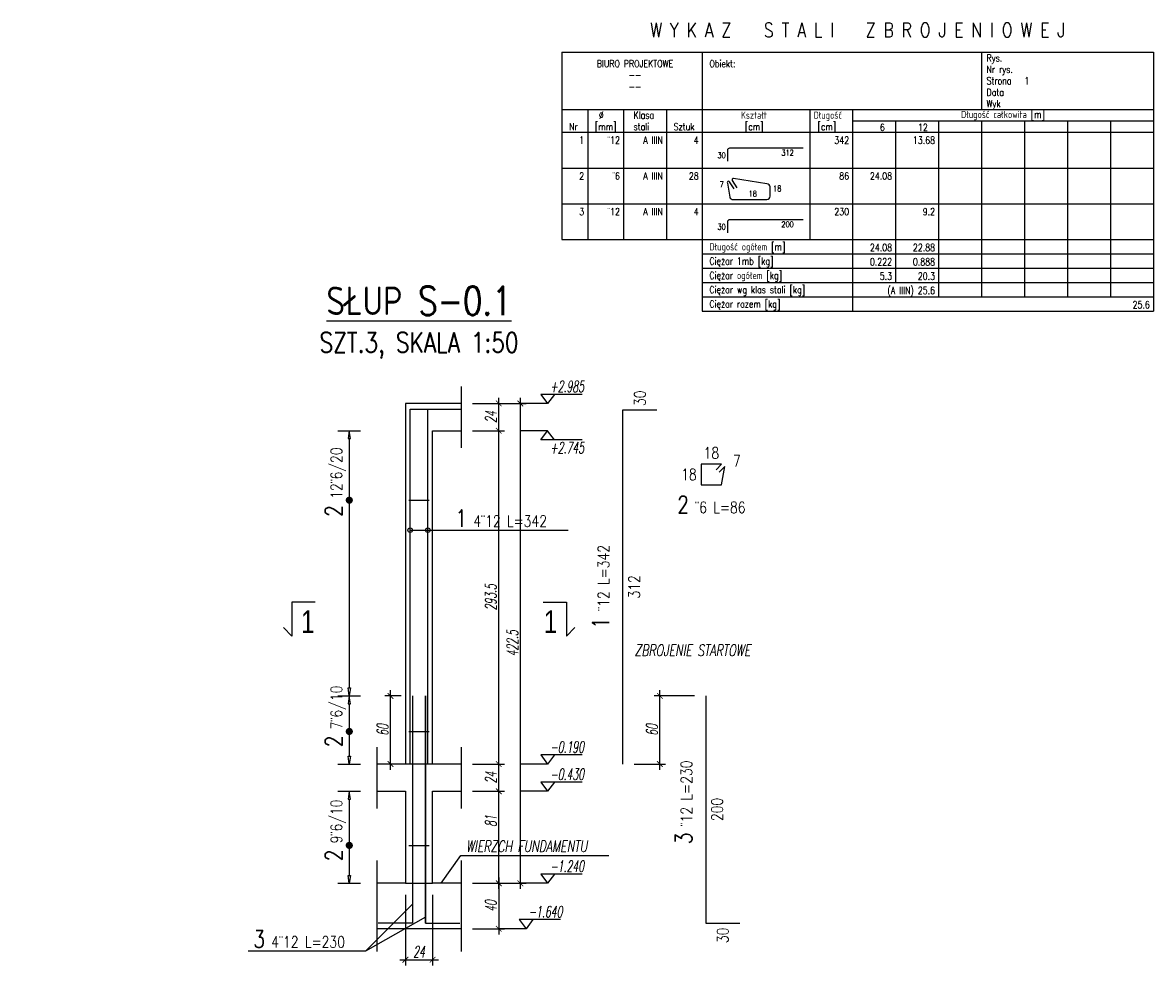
# Model space of a CAD drawing. Header units: millimetres. Extents: x 1010 to 2999, y -764 to 634.
# Tile 3 of 3: x 2005 to 2999, y -196 to 634. Entities that reach past the tile are written whole.
import ezdxf
from ezdxf.enums import TextEntityAlignment as Align
from ezdxf.lldxf.tags import DXFTag

# ---------------------------------------------------------------- set-up
doc = ezdxf.new("R2010")
doc.units = ezdxf.units.MM
doc.header["$LTSCALE"] = 5
for name, color, linetype in [('K-S$UPY', 4, 'Continuous'), ('K-WYMIARY', 254, 'Continuous'), ('K-ZBROJ_12', 161, 'Continuous'), ('N-20', 254, 'Continuous'), ('N-25', 71, 'Continuous'), ('N-35', 101, 'Continuous'), ('N-50', 4, 'Continuous'), ('N-RZEDNA-20', 7, 'Continuous'), ('POMOCNICZE', 8, 'DASHED2'), ('ZBROJA_NIEZLICZAC', 9, 'Continuous'), ('ZBROJA_PRET', 4, 'Continuous'), ('ZBROJA_RZUTPR', 201, 'Continuous'), ('ZBROJA_RZUTPR1', 9, 'Continuous'), ('ZBROJA_ZASIEG', 254, 'Continuous'), ('ZBROJA_ZESTAWIENIE', 62, 'Continuous'), ('ZBROJA_ZESTAWIENIE1', 252, 'Continuous'), ('ZBROJA_ZESTAWIENIE2', 30, 'Continuous'), ('ZBROJA_ZESTAWIENIE3', 141, 'Continuous'), ('ZBROJA_ZESTAWIENIE4', 210, 'Continuous'), ('ZBROJA_ZLICZAC', 7, 'Continuous')]:
    doc.layers.add(name, color=color, linetype=linetype)
doc.styles.add('CDMSTYLE', font='CDMSIMPL.SHX', dxfattribs={"width": 0.8, "oblique": 15, "bigfont": 'cdmbigpl.shx'})
doc.styles.add('ROMANS', font='ROMANS.SHX', dxfattribs={"width": 0.8, "oblique": 15})
doc.styles.add('STYL_ZBROJA', font='ROMANSZB.SHX', dxfattribs={"width": 0.8})
doc.styles.add('WYMIARY', font='ROMANS.SHX', dxfattribs={"width": 0.6, "oblique": 10})
tags = doc.linetypes.add('DASHED2', pattern=[0.375, 0.25, -0.125]).pattern_tags.tags
tags[6:7] = [DXFTag(74, 4), DXFTag(75, 0), DXFTag(340, '0'), DXFTag(46, 1.0), DXFTag(50, 0.0), DXFTag(44, 0.0), DXFTag(45, 0.0)]
tags[4:5] = [DXFTag(74, 4), DXFTag(75, 0), DXFTag(340, '0'), DXFTag(46, 1.0), DXFTag(50, 0.0), DXFTag(44, 0.0), DXFTag(45, 0.0)]
doc.dimstyles.new('CM50', dxfattribs={"dimscale": 5, "dimtxt": 2, "dimasz": 1, "dimexe": 1, "dimexo": 2, "dimgap": 0.4, "dimtad": 1, "dimrnd": 0.5, "dimdsep": 46, "dimtxsty": 'WYMIARY', "dimblk": 'ARCHTICK', "dimcen": 0, "dimdle": 1, "dimclrd": 253, "dimclre": 251, "dimclrt": 30, "dimaunit": 1, "dimadec": 0, "dimazin": 0, "dimtfac": 1, "dimtix": 1, "dimtmove": 0, "dimatfit": 3, "dimldrblk": 'ARCHTICK', "dimfxl": 1, "dimtvp": 0.4, "dimtolj": 1, "dimarcsym": 0})
doc.dimstyles.new('S50CM--', dxfattribs={"dimscale": 5, "dimtxt": 2, "dimasz": 1, "dimexe": 0, "dimexo": 0, "dimgap": 2, "dimtad": 1, "dimlfac": 0.01, "dimrnd": 0.001, "dimzin": 0, "dimdsep": 46, "dimtxsty": 'WYMIARY', "dimblk1": 'NONE', "dimblk2": 'NONE', "dimsah": 1, "dimtsz": 1, "dimcen": 0, "dimse1": 1, "dimse2": 1, "dimsd1": 1, "dimsd2": 1, "dimclrd": 7, "dimclre": 7, "dimclrt": 71, "dimadec": 0, "dimazin": 0, "dimtfac": 0.1, "dimtix": 1, "dimtofl": 0, "dimtmove": 0, "dimatfit": 3, "dimldrblk": 'NONE', "dimfxl": 1, "dimtolj": 1, "dimtzin": 15, "dimarcsym": 0})

# ---------------------------------------------------------------- blocks, each defined once
blk = doc.blocks.new('*D12')
at = {"layer": 'DEFPOINTS', "color": 0, "transparency": 16777216}
for p in [(1065.99, 0), (2442.5, -124), (2457.82, -124)]:
    blk.add_point(p, dxfattribs=at)
at = {"layer": 'K-WYMIARY', "color": 71, "transparency": 16777216, "insert": (2483.59, -109), "char_height": 10, "attachment_point": 5, "style": 'WYMIARY'}
blk.add_mtext('\\A1;-1.240', dxfattribs=at)
blk = doc.blocks.new('_NONE')
blk = doc.blocks.new('_zestawienie')
at = {"layer": 'ZBROJA_ZESTAWIENIE'}
for p, q in [((0, 0), (578.2, 0)), ((0, 0), (0, -56)), ((137.2, 0), (137.2, -56)), ((410.2, 0), (410.2, -56)), ((578.2, 0), (578.2, -56)), ((0, -56), (578.2, -56)), ((0, -56), (0, -67.2)), ((25.2, -56), (25.2, -67.2)), ((60.2, -56), (60.2, -67.2)), ((102.2, -56), (102.2, -67.2)), ((137.2, -56), (137.2, -67.2)), ((242.2, -56), (242.2, -67.2)), ((284.2, -56), (284.2, -67.2)), ((578.2, -56), (578.2, -78.4)), ((0, -67.2), (0, -78.4)), ((25.2, -67.2), (25.2, -78.4)), ((60.2, -67.2), (60.2, -78.4)), ((102.2, -67.2), (102.2, -78.4)), ((137.2, -67.2), (137.2, -78.4)), ((242.2, -67.2), (242.2, -78.4)), ((284.2, -67.2), (284.2, -78.4)), ((326.2, -67.2), (326.2, -78.4)), ((368.2, -67.2), (368.2, -78.4)), ((410.2, -67.2), (410.2, -78.4)), ((452.2, -67.2), (452.2, -78.4)), ((494.2, -67.2), (494.2, -78.4)), ((536.2, -67.2), (536.2, -78.4)), ((578.2, -67.2), (578.2, -78.4)), ((0, -78.4), (578.2, -78.4)), ((0, -78.4), (0, -113.4)), ((25.2, -78.4), (25.2, -113.4)), ((60.2, -78.4), (60.2, -113.4)), ((102.2, -78.4), (102.2, -113.4)), ((137.2, -78.4), (137.2, -113.4)), ((242.2, -78.4), (242.2, -113.4)), ((284.2, -78.4), (284.2, -113.4)), ((326.2, -78.4), (326.2, -113.4)), ((368.2, -78.4), (368.2, -113.4)), ((410.2, -78.4), (410.2, -113.4)), ((452.2, -78.4), (452.2, -113.4)), ((494.2, -78.4), (494.2, -113.4)), ((536.2, -78.4), (536.2, -113.4)), ((578.2, -78.4), (578.2, -113.4)), ((0, -113.4), (0, -148.4)), ((25.2, -113.4), (25.2, -148.4)), ((60.2, -113.4), (60.2, -148.4)), ((102.2, -113.4), (102.2, -148.4)), ((137.2, -113.4), (137.2, -148.4)), ((242.2, -113.4), (242.2, -148.4)), ((284.2, -113.4), (284.2, -148.4)), ((326.2, -113.4), (326.2, -148.4)), ((368.2, -113.4), (368.2, -148.4)), ((410.2, -113.4), (410.2, -148.4)), ((452.2, -113.4), (452.2, -148.4)), ((494.2, -113.4), (494.2, -148.4)), ((536.2, -113.4), (536.2, -148.4)), ((578.2, -113.4), (578.2, -148.4)), ((0, -148.4), (0, -183.4)), ((25.2, -148.4), (25.2, -183.4)), ((60.2, -148.4), (60.2, -183.4)), ((102.2, -148.4), (102.2, -183.4)), ((137.2, -148.4), (137.2, -183.4)), ((242.2, -148.4), (242.2, -183.4)), ((284.2, -148.4), (284.2, -183.4)), ((326.2, -148.4), (326.2, -183.4)), ((368.2, -148.4), (368.2, -183.4)), ((410.2, -148.4), (410.2, -183.4)), ((452.2, -148.4), (452.2, -183.4)), ((494.2, -148.4), (494.2, -183.4)), ((536.2, -148.4), (536.2, -183.4)), ((578.2, -148.4), (578.2, -183.4)), ((0, -183.4), (578.2, -183.4)), ((137.2, -183.4), (137.2, -253.4)), ((284.2, -183.4), (284.2, -253.4)), ((326.2, -183.4), (326.2, -225.4)), ((368.2, -183.4), (368.2, -225.4)), ((410.2, -183.4), (410.2, -239.4)), ((452.2, -183.4), (452.2, -239.4)), ((494.2, -183.4), (494.2, -239.4)), ((536.2, -183.4), (536.2, -239.4)), ((578.2, -183.4), (578.2, -239.4)), ((578.2, -183.4), (578.2, -239.4)), ((368.2, -225.4), (368.2, -239.4)), ((578.2, -239.4), (578.2, -253.4)), ((137.2, -253.4), (578.2, -253.4))]:
    blk.add_line(p, q, dxfattribs=at)
at = {"layer": 'ZBROJA_ZESTAWIENIE1'}
for p, q in [((284.2, -67.2), (578.2, -67.2)), ((0, -113.4), (578.2, -113.4)), ((0, -148.4), (578.2, -148.4)), ((137.2, -197.4), (578.2, -197.4)), ((137.2, -211.4), (578.2, -211.4)), ((137.2, -225.4), (578.2, -225.4)), ((137.2, -239.4), (578.2, -239.4))]:
    blk.add_line(p, q, dxfattribs=at)
at = {"layer": 'ZBROJA_ZESTAWIENIE3'}
for points in [[(162.05, -106.75), (162.05, -95.76, -0.4142136), (164.15, -93.66), (235.9, -93.66)], [(168.49, -133.84), (163.8, -126.77, 1.0532259), (161.91, -128.17), (164.22, -141.68, 0.3818278), (167.3, -144.13), (200.34, -144.13, 0.4208106), (203.42, -140.98), (203.42, -131.88, 0.4142136), (200.34, -128.8), (167.79, -123.62, 0.641399), (166.53, -125.51), (171.01, -132.86)], [(162.05, -176.75), (162.05, -165.76, -0.4142136), (164.15, -163.66), (235.9, -163.66)]]:
    blk.add_lwpolyline(points, format="xyb", dxfattribs=at)
at = {"layer": 'ZBROJA_ZESTAWIENIE2', "style": 'STYL_ZBROJA', "width": 0.8}
for s, p in [('BIURO PROJEKTOWE', (71.4, -16.8)), ('--', (71.4, -28)), ('--', (71.4, -39.2))]:
    blk.add_text(s, height=7, dxfattribs=at).set_placement(p, align=Align.BOTTOM_CENTER)
for s, p in [('Obiekt:', (144.2, -16.8)), ('Rys. ', (415.1, -11.2)), ('Nr rys. ', (415.1, -22.4)), ('Strona ', (415.1, -33.6)), ('1', (452.2, -33.6)), ('Data ', (415.1, -44.8)), ('Wyk ', (415.1, -56)), (' %%c', (32.2, -67.2)), ('Klasa', (70, -67.2)), ('Kształt', (175, -67.2)), (' Długość', (242.2, -67.2)), ('Nr', (7, -78.4)), ('[mm]', (32.2, -78.4)), ('stali', (70, -78.4)), ('Sztuk', (109.2, -78.4)), (' [cm]', (175, -78.4)), ('  [cm]', (242.2, -78.4)), ('Długość ogółem [m]', (144.2, -196)), ('Ciężar 1mb [kg]', (144.2, -210)), ('Ciężar ogółem [kg]', (144.2, -224)), ('Ciężar wg klas stali [kg]', (144.2, -238)), ('Ciężar razem [kg]', (144.2, -252))]:
    blk.add_text(s, height=7, dxfattribs=at).set_placement(p, align=Align.BOTTOM_LEFT)
for s, height, p in [('Długość całkowita [m]', 7, (431.2, -64.4)), ('18', 5.6, (186.55, -141.26))]:
    blk.add_text(s, height=height, dxfattribs=at).set_placement(p, align=Align.CENTER)
for s, p in [('6', (315.7, -77)), ('12', (357.7, -77)), ('1', (21.7, -89.6)), ('¨12', (56.7, -89.6)), ('A IIIN', (98.7, -89.6)), ('4', (133.7, -89.6)), ('342', (280.7, -89.6)), ('13.68', (364.7, -89.6)), ('2', (21.7, -124.6)), ('¨6', (56.7, -124.6)), ('A IIIN', (98.7, -124.6)), ('28', (133.7, -124.6)), ('86', (280.7, -124.6)), ('24.08', (322.7, -124.6)), ('3', (21.7, -159.6)), ('¨12', (56.7, -159.6)), ('A IIIN', (98.7, -159.6)), ('4', (133.7, -159.6)), ('230', (280.7, -159.6)), ('9.2', (364.7, -159.6)), ('24.08', (322.7, -194.6)), ('22.88', (364.7, -194.6)), ('0.222', (322.7, -208.6)), ('0.888', (364.7, -208.6)), ('5.3', (322.7, -222.6)), ('20.3', (364.7, -222.6)), ('(A IIIN) 25.6', (364.7, -236.6)), ('25.6', (574.7, -250.6))]:
    blk.add_text(s, height=7, dxfattribs=at).set_placement(p, align=Align.RIGHT)
for p in [(160.09, -100.87), (160.09, -170.87)]:
    blk.add_text('30', height=5.6, dxfattribs=at).set_placement(p, align=Align.MIDDLE_RIGHT)
for s, p in [('312', (226.66, -102.9)), ('7', (158.13, -133.84)), ('200', (226.66, -172.9))]:
    blk.add_text(s, height=5.6, dxfattribs=at).set_placement(p, align=Align.BOTTOM_RIGHT)
blk.add_text('18', height=5.6, dxfattribs=at).set_placement((206.36, -133.35), align=Align.MIDDLE_LEFT)
at = {"layer": 'ZBROJA_ZESTAWIENIE4', "style": 'STYL_ZBROJA', "width": 0.8}
blk.add_text('W Y K A Z   S T A L I   Z B R O J E N I O W E J', height=14, dxfattribs=at).set_placement((289.1, 14.7), align=Align.CENTER)
blk = doc.blocks.new('*D15')
at = {"layer": 'DEFPOINTS', "color": 0, "transparency": 16777216}
for p in [(2442.5, 298.5), (2457.8, 298.5), (1065.99, 0)]:
    blk.add_point(p, dxfattribs=at)
at = {"layer": 'K-WYMIARY', "color": 71, "transparency": 16777216, "insert": (2483.59, 313.5), "char_height": 10, "attachment_point": 5, "style": 'WYMIARY'}
blk.add_mtext('\\A1;+2.985', dxfattribs=at)
blk = doc.blocks.new('_ArchTick')
at = {"color": 0, "linetype": 'ByBlock', "const_width": 0.15}
blk.add_lwpolyline([(-0.5, -0.5), (0.5, 0.5)], dxfattribs=at)
blk = doc.blocks.new('*D18')
at = {"layer": 'DEFPOINTS', "color": 0, "transparency": 16777216}
for p in [(2390.33, -43), (2423.5, -43), (2390.33, -124)]:
    blk.add_point(p, dxfattribs=at)
at = {"layer": 'K-WYMIARY', "color": 253, "lineweight": -2, "transparency": 16777216}
blk.add_line((2423.5, -129), (2423.5, -38), dxfattribs=at)
at = {"layer": 'K-WYMIARY', "color": 251, "lineweight": -2, "transparency": 16777216}
for p, q in [((2400.33, -43), (2428.5, -43)), ((2400.33, -124), (2428.5, -124))]:
    blk.add_line(p, q, dxfattribs=at)
at = {"layer": 'K-WYMIARY', "color": 253, "lineweight": -2, "transparency": 16777216, "xscale": 5, "yscale": 5, "zscale": 5}
for p, rotation in [((2423.5, -43), 90), ((2423.5, -124), 270)]:
    blk.add_blockref('_ArchTick', p, dxfattribs=dict(at, rotation=rotation))
at = {"layer": 'K-WYMIARY', "color": 30, "transparency": 16777216, "insert": (2416.5, -69.27), "char_height": 10, "attachment_point": 5, "rotation": 90, "style": 'WYMIARY'}
blk.add_mtext('\\A1;81', dxfattribs=at)
blk = doc.blocks.new('*D19')
at = {"layer": 'DEFPOINTS', "color": 0, "transparency": 16777216}
for p in [(2390.33, -124), (2390.33, -164), (2423.5, -164)]:
    blk.add_point(p, dxfattribs=at)
at = {"layer": 'K-WYMIARY', "color": 253, "lineweight": -2, "transparency": 16777216}
blk.add_line((2423.5, -119), (2423.5, -169), dxfattribs=at)
at = {"layer": 'K-WYMIARY', "color": 251, "lineweight": -2, "transparency": 16777216}
for p, q in [((2400.33, -124), (2428.5, -124)), ((2400.33, -164), (2428.5, -164))]:
    blk.add_line(p, q, dxfattribs=at)
at = {"layer": 'K-WYMIARY', "color": 253, "lineweight": -2, "transparency": 16777216, "xscale": 5, "yscale": 5, "zscale": 5}
for p, rotation in [((2423.5, -124), 90), ((2423.5, -164), 270)]:
    blk.add_blockref('_ArchTick', p, dxfattribs=dict(at, rotation=rotation))
at = {"layer": 'K-WYMIARY', "color": 30, "transparency": 16777216, "insert": (2416.5, -144), "char_height": 10, "attachment_point": 5, "rotation": 90, "style": 'WYMIARY'}
blk.add_mtext('\\A1;40', dxfattribs=at)
blk = doc.blocks.new('*D20')
at = {"layer": 'DEFPOINTS', "color": 0, "transparency": 16777216}
for p in [(2390.33, 298.5), (2442.5, 298.5), (2390.33, -124)]:
    blk.add_point(p, dxfattribs=at)
at = {"layer": 'K-WYMIARY', "color": 251, "lineweight": -2, "transparency": 16777216}
for p, q in [((2400.33, 298.5), (2447.5, 298.5)), ((2400.33, -124), (2447.5, -124))]:
    blk.add_line(p, q, dxfattribs=at)
at = {"layer": 'K-WYMIARY', "color": 253, "lineweight": -2, "transparency": 16777216}
blk.add_line((2442.5, -129), (2442.5, 303.5), dxfattribs=at)
at = {"layer": 'K-WYMIARY', "color": 253, "lineweight": -2, "transparency": 16777216, "xscale": 5, "yscale": 5, "zscale": 5}
for p, rotation in [((2442.5, 298.5), 90), ((2442.5, -124), 270)]:
    blk.add_blockref('_ArchTick', p, dxfattribs=dict(at, rotation=rotation))
at = {"layer": 'K-WYMIARY', "color": 30, "transparency": 16777216, "insert": (2435.5, 87.25), "char_height": 10, "attachment_point": 5, "rotation": 90, "style": 'WYMIARY'}
blk.add_mtext('\\A1;422.5', dxfattribs=at)
blk = doc.blocks.new('*D21')
at = {"layer": 'DEFPOINTS', "color": 0, "transparency": 16777216}
for p in [(1065.99, 0), (2423.5, -164), (2438.82, -164)]:
    blk.add_point(p, dxfattribs=at)
at = {"layer": 'K-WYMIARY', "color": 71, "transparency": 16777216, "insert": (2464.59, -149), "char_height": 10, "attachment_point": 5, "style": 'WYMIARY'}
blk.add_mtext('\\A1;-1.640', dxfattribs=at)
blk = doc.blocks.new('*D22')
at = {"layer": 'DEFPOINTS', "color": 0, "transparency": 16777216}
for p in [(2341.33, -124), (2365.33, -124), (2365.33, -191.28)]:
    blk.add_point(p, dxfattribs=at)
at = {"layer": 'K-WYMIARY', "color": 251, "lineweight": -2, "transparency": 16777216}
for p, q in [((2341.33, -134), (2341.33, -196.28)), ((2365.33, -134), (2365.33, -196.28))]:
    blk.add_line(p, q, dxfattribs=at)
at = {"layer": 'K-WYMIARY', "color": 253, "lineweight": -2, "transparency": 16777216}
blk.add_line((2336.33, -191.28), (2370.33, -191.28), dxfattribs=at)
at = {"layer": 'K-WYMIARY', "color": 253, "lineweight": -2, "transparency": 16777216, "xscale": 5, "yscale": 5, "zscale": 5, "rotation": 180}
blk.add_blockref('_ArchTick', (2341.33, -191.28), dxfattribs=at)
at = {"layer": 'K-WYMIARY', "color": 253, "lineweight": -2, "transparency": 16777216, "xscale": 5, "yscale": 5, "zscale": 5}
blk.add_blockref('_ArchTick', (2365.33, -191.28), dxfattribs=at)
at = {"layer": 'K-WYMIARY', "color": 30, "transparency": 16777216, "insert": (2353.33, -184.28), "char_height": 10, "attachment_point": 5, "style": 'WYMIARY'}
blk.add_mtext('\\A1;24', dxfattribs=at)
blk = doc.blocks.new('*D23')
at = {"layer": 'DEFPOINTS', "color": 0, "transparency": 16777216}
for p in [(2390.33, 298.5), (2423.5, 298.5), (2390.33, 274.5)]:
    blk.add_point(p, dxfattribs=at)
at = {"layer": 'K-WYMIARY', "color": 251, "lineweight": -2, "transparency": 16777216}
for p, q in [((2400.33, 298.5), (2428.5, 298.5)), ((2400.33, 274.5), (2428.5, 274.5))]:
    blk.add_line(p, q, dxfattribs=at)
at = {"layer": 'K-WYMIARY', "color": 253, "lineweight": -2, "transparency": 16777216}
blk.add_line((2423.5, 269.5), (2423.5, 303.5), dxfattribs=at)
at = {"layer": 'K-WYMIARY', "color": 253, "lineweight": -2, "transparency": 16777216, "xscale": 5, "yscale": 5, "zscale": 5}
for p, rotation in [((2423.5, 298.5), 90), ((2423.5, 274.5), 270)]:
    blk.add_blockref('_ArchTick', p, dxfattribs=dict(at, rotation=rotation))
at = {"layer": 'K-WYMIARY', "color": 30, "transparency": 16777216, "insert": (2416.5, 286.5), "char_height": 10, "attachment_point": 5, "rotation": 90, "style": 'WYMIARY'}
blk.add_mtext('\\A1;24', dxfattribs=at)
blk = doc.blocks.new('*D24')
at = {"layer": 'DEFPOINTS', "color": 0, "transparency": 16777216}
for p in [(2328.23, 41), (2347.53, 41), (2341.33, -19)]:
    blk.add_point(p, dxfattribs=at)
at = {"layer": 'K-WYMIARY', "color": 251, "lineweight": -2, "transparency": 16777216}
for p, q in [((2337.53, 41), (2323.23, 41)), ((2331.33, -19), (2323.23, -19))]:
    blk.add_line(p, q, dxfattribs=at)
at = {"layer": 'K-WYMIARY', "color": 253, "lineweight": -2, "transparency": 16777216}
blk.add_line((2328.23, -24), (2328.23, 46), dxfattribs=at)
at = {"layer": 'K-WYMIARY', "color": 253, "lineweight": -2, "transparency": 16777216, "xscale": 5, "yscale": 5, "zscale": 5}
for p, rotation in [((2328.23, 41), 90), ((2328.23, -19), 270)]:
    blk.add_blockref('_ArchTick', p, dxfattribs=dict(at, rotation=rotation))
at = {"layer": 'K-WYMIARY', "color": 30, "transparency": 16777216, "insert": (2321.23, 11), "char_height": 10, "attachment_point": 5, "rotation": 90, "style": 'WYMIARY'}
blk.add_mtext('\\A1;60', dxfattribs=at)
blk = doc.blocks.new('*D25')
at = {"layer": 'DEFPOINTS', "color": 0, "transparency": 16777216}
for p in [(2442.5, 274.5), (2457.8, 244.5), (1065.99, 0)]:
    blk.add_point(p, dxfattribs=at)
at = {"layer": 'K-WYMIARY', "color": 71, "transparency": 16777216, "insert": (2483.59, 259.5), "char_height": 10, "attachment_point": 5, "style": 'WYMIARY'}
blk.add_mtext('\\A1;+2.745', dxfattribs=at)
blk = doc.blocks.new('*D27')
at = {"layer": 'DEFPOINTS', "color": 0, "transparency": 16777216}
for p in [(2390.33, -19), (2423.5, -19), (2390.33, -43)]:
    blk.add_point(p, dxfattribs=at)
at = {"layer": 'K-WYMIARY', "color": 251, "lineweight": -2, "transparency": 16777216}
for p, q in [((2400.33, -19), (2428.5, -19)), ((2400.33, -43), (2428.5, -43))]:
    blk.add_line(p, q, dxfattribs=at)
at = {"layer": 'K-WYMIARY', "color": 253, "lineweight": -2, "transparency": 16777216}
blk.add_line((2423.5, -48), (2423.5, -14), dxfattribs=at)
at = {"layer": 'K-WYMIARY', "color": 253, "lineweight": -2, "transparency": 16777216, "xscale": 5, "yscale": 5, "zscale": 5}
for p, rotation in [((2423.5, -19), 90), ((2423.5, -43), 270)]:
    blk.add_blockref('_ArchTick', p, dxfattribs=dict(at, rotation=rotation))
at = {"layer": 'K-WYMIARY', "color": 30, "transparency": 16777216, "insert": (2416.5, -31), "char_height": 10, "attachment_point": 5, "rotation": 90, "style": 'WYMIARY'}
blk.add_mtext('\\A1;24', dxfattribs=at)
blk = doc.blocks.new('*D28')
at = {"layer": 'DEFPOINTS', "color": 0, "transparency": 16777216}
for p in [(2390.33, 274.5), (2423.5, 274.5), (2390.33, -19)]:
    blk.add_point(p, dxfattribs=at)
at = {"layer": 'K-WYMIARY', "color": 253, "lineweight": -2, "transparency": 16777216}
blk.add_line((2423.5, -24), (2423.5, 279.5), dxfattribs=at)
at = {"layer": 'K-WYMIARY', "color": 251, "lineweight": -2, "transparency": 16777216}
for p, q in [((2400.33, 274.5), (2428.5, 274.5)), ((2400.33, -19), (2428.5, -19))]:
    blk.add_line(p, q, dxfattribs=at)
at = {"layer": 'K-WYMIARY', "color": 253, "lineweight": -2, "transparency": 16777216, "xscale": 5, "yscale": 5, "zscale": 5}
for p, rotation in [((2423.5, 274.5), 90), ((2423.5, -19), 270)]:
    blk.add_blockref('_ArchTick', p, dxfattribs=dict(at, rotation=rotation))
at = {"layer": 'K-WYMIARY', "color": 30, "transparency": 16777216, "insert": (2416.5, 127.75), "char_height": 10, "attachment_point": 5, "rotation": 90, "style": 'WYMIARY'}
blk.add_mtext('\\A1;293.5', dxfattribs=at)
blk = doc.blocks.new('*D29')
at = {"layer": 'DEFPOINTS', "color": 0, "transparency": 16777216}
for p in [(1065.99, 0), (2442.5, -43), (2457.82, -43)]:
    blk.add_point(p, dxfattribs=at)
at = {"layer": 'K-WYMIARY', "color": 71, "transparency": 16777216, "insert": (2483.59, -28), "char_height": 10, "attachment_point": 5, "style": 'WYMIARY'}
blk.add_mtext('\\A1;-0.430', dxfattribs=at)
blk = doc.blocks.new('*D30')
at = {"layer": 'DEFPOINTS', "color": 0, "transparency": 16777216}
for p in [(1065.99, 0), (2442.5, -19), (2457.82, -19)]:
    blk.add_point(p, dxfattribs=at)
at = {"layer": 'K-WYMIARY', "color": 71, "transparency": 16777216, "insert": (2483.59, -4), "char_height": 10, "attachment_point": 5, "style": 'WYMIARY'}
blk.add_mtext('\\A1;-0.190', dxfattribs=at)
blk = doc.blocks.new('*D31')
at = {"layer": 'DEFPOINTS', "color": 0, "transparency": 16777216}
for p in [(2565.26, 41), (2605.61, 41), (2532.71, -19)]:
    blk.add_point(p, dxfattribs=at)
at = {"layer": 'K-WYMIARY', "color": 251, "lineweight": -2, "transparency": 16777216}
for p, q in [((2595.61, 41), (2560.26, 41)), ((2542.71, -19), (2570.26, -19))]:
    blk.add_line(p, q, dxfattribs=at)
at = {"layer": 'K-WYMIARY', "color": 253, "lineweight": -2, "transparency": 16777216}
blk.add_line((2565.26, -24), (2565.26, 46), dxfattribs=at)
at = {"layer": 'K-WYMIARY', "color": 253, "lineweight": -2, "transparency": 16777216, "xscale": 5, "yscale": 5, "zscale": 5}
for p, rotation in [((2565.26, 41), 90), ((2565.26, -19), 270)]:
    blk.add_blockref('_ArchTick', p, dxfattribs=dict(at, rotation=rotation))
at = {"layer": 'K-WYMIARY', "color": 30, "transparency": 16777216, "insert": (2558.26, 11), "char_height": 10, "attachment_point": 5, "rotation": 90, "style": 'WYMIARY'}
blk.add_mtext('\\A1;60', dxfattribs=at)

msp = doc.modelspace()

# ---------------------------------------------------------------- linework, layer by layer
at = {"layer": 'K-S$UPY'}
msp.add_line((2365.3308, 274.5), (2390.3307, 274.5), dxfattribs=at)
for points in [[(2341.3307, 298.5), (2341.3307, -19), (2316.3306, -19)], [(2390.3308, 298.5), (2341.3307, 298.5)], [(2390.3308, -19), (2365.3307, -19), (2365.3308, 274.5)], [(2316.3306, -43), (2341.3307, -43), (2341.3307, -124), (2316.3307, -124)], [(2390.3306, -124), (2365.3307, -124), (2365.3307, -43), (2390.3307, -43)], [(2390.3307, -164), (2316.3307, -164)]]:
    msp.add_lwpolyline(points, dxfattribs=at)
at = {"layer": 'K-ZBROJ_12'}
for points in [[(2345.5308, -19), (2345.5308, 293.5), (2375.5308, 293.5)], [(2361.1307, -19), (2361.1307, 293.5), (2391.1307, 293.5)], [(2347.5307, 41), (2347.5307, -159), (2317.5307, -159)], [(2359.1307, 41), (2359.1307, -159), (2389.1307, -159)]]:
    msp.add_lwpolyline(points, dxfattribs=at)
at = {"layer": 'N-20'}
msp.add_line((2345.5307, 186.9211), (2484.6346, 186.9211), dxfattribs=at)
at = {"layer": 'N-25'}
for centre in [(2345.5307, 186.9211), (2361.1307, 186.9211)]:
    msp.add_circle(centre, 2, dxfattribs=at)
at = {"layer": 'N-35'}
for points in [[(2261.9853, 123.68), (2241.448, 123.68), (2241.448, 93.68), (2233.948, 101.18)], [(2462.5043, 123.68), (2483.0416, 123.68), (2483.0416, 93.68), (2490.5416, 101.18)]]:
    msp.add_lwpolyline(points, dxfattribs=at)
at = {"layer": 'N-RZEDNA-20'}
for points in [[(2472.5043, 306.5), (2466.5043, 298.5), (2454.5043, 298.5), (2442.5043, 298.5)], [(2496.7557, 306.5), (2472.5043, 306.5), (2460.5043, 306.5), (2466.5043, 298.5)], [(2472.5043, 266.5), (2466.5043, 274.5), (2454.5043, 274.5), (2442.5043, 274.5)], [(2496.7557, 266.5), (2472.5043, 266.5), (2460.5043, 266.5), (2466.5043, 274.5)], [(2472.5043, -11), (2466.5043, -19), (2454.5043, -19), (2442.5043, -19)], [(2496.7557, -11), (2472.5043, -11), (2460.5043, -11), (2466.5043, -19)], [(2472.5043, -35), (2466.5043, -43), (2454.5043, -43), (2442.5043, -43)], [(2496.7557, -35), (2472.5043, -35), (2460.5043, -35), (2466.5043, -43)], [(2472.5043, -116), (2466.5043, -124), (2454.5043, -124), (2442.5043, -124)], [(2496.7557, -116), (2472.5043, -116), (2460.5043, -116), (2466.5043, -124)], [(2453.5043, -156), (2447.5043, -164), (2435.5043, -164), (2423.5043, -164)], [(2477.7557, -156), (2453.5043, -156), (2441.5043, -156), (2447.5043, -164)]]:
    msp.add_lwpolyline(points, dxfattribs=at)
at = {"layer": 'POMOCNICZE'}
for p, q in [((2390.3308, 313.5), (2390.3307, 259.5)), ((2316.3305, -4), (2316.3306, -58)), ((2390.3308, -4), (2390.3307, -58)), ((2365.3307, -19), (2341.3307, -19)), ((2316.3306, -104), (2316.3307, -184)), ((2390.3306, -104), (2390.3307, -184)), ((2341.3307, -124), (2365.3307, -124)), ((2341.3307, -124), (2365.3307, -124))]:
    msp.add_line(p, q, dxfattribs=at)
at = {"layer": 'ZBROJA_NIEZLICZAC'}
for points in [[(2372.9552, -124), (2390.2344, -99.3916), (2520.2486, -99.3916)], [(2347.5307, -142.4848), (2306.1311, -183.6249), (2203.0306, -183.6249)], [(2359.1307, -153.9491), (2306.1311, -183.6249), (2203.0306, -183.6249)]]:
    msp.add_lwpolyline(points, dxfattribs=at)
at = {"layer": 'ZBROJA_PRET'}
for p, q in [((2361.1307, -19), (2361.1307, 293.5)), ((2344.3307, 213.2904), (2362.3307, 213.2904)), ((2359.1307, -159), (2359.1307, 41)), ((2344.3307, 9.7135), (2362.3307, 9.7135)), ((2344.3307, -90.6004), (2362.3307, -90.6004))]:
    msp.add_line(p, q, dxfattribs=at)
at = {"layer": 'ZBROJA_RZUTPR'}
for points in [[(2532.7054, -19), (2532.7054, 293, -0.41421356), (2532.7054, 293), (2562.7054, 293)], [(2614.6636, 240.019), (2619.6133, 244.9687), (2601.6133, 244.9687, 0.41421356), (2601.6133, 244.9687), (2601.6133, 226.9687, 0.41421356), (2601.6133, 226.9687), (2619.6133, 226.9687, 0.41421356), (2619.6133, 226.9687), (2622.4264, 242.9226), (2617.4767, 237.9729)], [(2605.6133, 41), (2605.6133, -159, 0.41421356), (2605.6133, -159), (2635.6133, -159)]]:
    msp.add_lwpolyline(points, format="xyb", dxfattribs=at)
at = {"layer": 'ZBROJA_ZASIEG'}
for p, q in [((2281.9853, 274.5), (2301.9853, 274.5)), ((2281.9853, 41), (2301.9853, 41)), ((2281.9853, 41), (2301.9853, 41)), ((2281.9853, -19), (2301.9853, -19)), ((2281.9854, -43), (2301.9854, -43)), ((2281.9854, -124), (2301.9854, -124))]:
    msp.add_line(p, q, dxfattribs=at)
for points in [[(2291.9853, 267.5), (2293.0703, 267.5), (2291.9853, 274.5), (2290.9003, 267.5), (2291.9853, 267.5), (2291.9853, 48), (2293.0703, 48), (2291.9853, 41), (2290.9003, 48), (2291.9853, 48)], [(2291.9853, 34), (2293.0703, 34), (2291.9853, 41), (2290.9003, 34), (2291.9853, 34), (2291.9853, -12), (2293.0703, -12), (2291.9853, -19), (2290.9003, -12), (2291.9853, -12)], [(2291.9854, -50), (2293.0704, -50), (2291.9854, -43), (2290.9004, -50), (2291.9854, -50), (2291.9854, -117), (2293.0704, -117), (2291.9854, -124), (2290.9004, -117), (2291.9854, -117)]]:
    msp.add_lwpolyline(points, dxfattribs=at)
at = {"layer": 'ZBROJA_ZASIEG', "const_width": 3.15}
for points in [[(2290.4103, 213.2904, 1), (2293.5603, 213.2904, 1)], [(2290.4103, 9.7135, 1), (2293.5603, 9.7135, 1)], [(2290.4104, -90.6004, 1), (2293.5604, -90.6004, 1)]]:
    msp.add_lwpolyline(points, format="xyb", close=True, dxfattribs=at)

# ---------------------------------------------------------------- block references
at = {"layer": 'ZBROJA_ZESTAWIENIE', "xscale": 0.900000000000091, "yscale": 0.900000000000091, "zscale": 0.900000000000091}
msp.add_blockref('_zestawienie', (2479.1, 607.7776), dxfattribs=at)

# ---------------------------------------------------------------- texts
at = {"layer": 'N-25', "style": 'ROMANS', "oblique": 10, "width": 0.7}
for s, p in [('ZBROJENIE STARTOWE', (2542.9872, 76.1514)), ('WIERZCH FUNDAMENTU', (2394.7483, -96.3916))]:
    msp.add_text(s, height=10, dxfattribs=at).set_placement(p)
at = {"layer": 'N-35', "linetype": 'Continuous', "style": 'ROMANS', "width": 0.8}
msp.add_text('SZT.3, SKALA 1:50', height=17.5, dxfattribs=at).set_placement((2353.3307, 338.176), align=Align.BOTTOM_CENTER)
at = {"layer": 'N-35', "style": 'CDMSTYLE', "width": 0.8}
for p in [(2255.4423, 90.3467), (2469.0474, 90.3467)]:
    msp.add_text('1', height=20, dxfattribs=at).set_placement(p, align=Align.BOTTOM_CENTER)
at = {"layer": 'N-50', "style": 'ROMANS', "width": 0.8}
msp.add_text('%%USŁUP S-0.1', height=25, dxfattribs=at).set_placement((2353.3307, 368.8782), align=Align.BOTTOM_CENTER)
at = {"layer": 'ZBROJA_NIEZLICZAC', "insert": (2610.6133, 201.9687), "char_height": 2.5, "attachment_point": 8, "style": 'STYL_ZBROJA'}
msp.add_mtext('\\H15;\\C101;\\H10;\\C256;\\H15;\\C101;2\\H10;\\C256; ¨6 L=86', dxfattribs=at)
at = {"layer": 'ZBROJA_NIEZLICZAC', "char_height": 2.5, "attachment_point": 8, "rotation": 90, "style": 'STYL_ZBROJA'}
for s, insert in [('\\H15;\\C101;\\H10;\\C256;\\H15;\\C101;1\\H10;\\C256; ¨12 L=342', (2520.7054, 137)), ('\\H15;\\C101;\\H10;\\C256;\\H15;\\C101;3\\H10;\\C256; ¨12 L=230', (2593.6133, -52.734))]:
    msp.add_mtext(s, dxfattribs=dict(at, insert=insert))
at = {"layer": 'ZBROJA_RZUTPR1', "style": 'STYL_ZBROJA', "width": 0.8}
for p in [(2547.7054, 309.9524), (2620.6133, -163)]:
    msp.add_text('30', height=10, rotation=90, dxfattribs=at).set_placement(p, align=Align.MIDDLE_RIGHT)
msp.add_text('18', height=10, dxfattribs=at).set_placement((2610.6133, 254.9687), align=Align.MIDDLE)
msp.add_text('7', height=10, dxfattribs=at).set_placement((2629.6133, 247.9687), align=Align.MIDDLE_LEFT)
msp.add_text('18', height=10, dxfattribs=at).set_placement((2597.6133, 235.9687), align=Align.MIDDLE_RIGHT)
for s, p in [('312', (2542.7054, 137)), ('200', (2615.6133, -59))]:
    msp.add_text(s, height=10, rotation=90, dxfattribs=at).set_placement(p, align=Align.MIDDLE)
at = {"layer": 'ZBROJA_ZLICZAC', "char_height": 2.5, "attachment_point": 7, "rotation": 90, "style": 'STYL_ZBROJA'}
for s, insert in [('\\H15;\\C101;\\H10;\\C256;\\H15;\\C101;2\\H10;\\C256; 12¨6/20', (2288.9853, 198.7327)), ('\\H15;\\C101;\\H10;\\C256;\\H15;\\C101;2\\H10;\\C256; 7¨6/10', (2288.9853, -4.203)), ('\\H15;\\C101;\\H10;\\C256;\\H15;\\C101;2\\H10;\\C256; 9¨6/10', (2288.9854, -104.517))]:
    msp.add_mtext(s, dxfattribs=dict(at, insert=insert))
at = {"layer": 'ZBROJA_ZLICZAC', "char_height": 2.5, "attachment_point": 7, "style": 'STYL_ZBROJA'}
for s, insert in [('\\H15;\\C101;\\H10;\\C256;\\H15;\\C101;1\\H10;\\C256; 4¨12 L=342', (2385.3307, 189.9211)), ('\\H15;\\C101;\\H10;\\C256;\\H15;\\C101;3\\H10;\\C256; 4¨12 L=230', (2207.5444, -180.6249))]:
    msp.add_mtext(s, dxfattribs=dict(at, insert=insert))

# ---------------------------------------------------------------- dimensions: what is measured, and where the dimension line sits
at = {"layer": 'K-WYMIARY'}
for feature_location, offset, override, picture, middle in [((2442.5043, 298.5), (15.2923, 0), {"dimdec": 3, "dimpost": '+<>'}, '*D15', (2483.5861, 313.5)), ((2442.5043, 274.5), (15.2923, -30), {"dimdec": 3, "dimpost": '+<>'}, '*D25', (2483.5861, 259.5)), ((2442.5043, -19), (15.3174, 0), {"dimdec": 3, "dimpost": '-<>'}, '*D30', (2483.5861, -4)), ((2442.5043, -124), (15.3174, 0), {"dimdec": 3, "dimpost": '-<>'}, '*D12', (2483.5861, -109)), ((2423.5043, -164), (15.3174, 0), {"dimdec": 3, "dimpost": '-<>'}, '*D21', (2464.5861, -149)), ((2442.5043, -43), (15.3174, 0), {"dimdec": 3, "dimpost": '-<>'}, '*D29', (2483.5861, -28))]:
    dim = msp.add_ordinate_dim(feature_location=feature_location, offset=offset, dtype=0, origin=(1065.9908, 0), dimstyle='S50CM--', override=override, dxfattribs=at)
    dim.commit()
    dim.dimension.update_dxf_attribs({"geometry": picture, "text_midpoint": middle})
for base, p1, p2, picture, middle in [((2442.5043, 298.5), (2390.3307, -124), (2390.3307, 298.5), '*D20', (2435.5043, 87.25)), ((2423.5043, 298.5), (2390.3307, 274.5), (2390.3308, 298.5), '*D23', (2416.5043, 286.5)), ((2423.5043, 274.5), (2390.3308, -19), (2390.3307, 274.5), '*D28', (2416.5043, 127.75)), ((2328.2298, 41), (2341.3307, -19), (2347.5307, 41), '*D24', (2321.2298, 11)), ((2565.2591, 41), (2532.7054, -19), (2605.6133, 41), '*D31', (2558.2591, 11)), ((2423.5043, -19), (2390.3307, -43), (2390.3308, -19), '*D27', (2416.5043, -31)), ((2423.5043, -164), (2390.3307, -124), (2390.3307, -164), '*D19', (2416.5043, -144))]:
    dim = msp.add_linear_dim(base=base, p1=p1, p2=p2, angle=90, dimstyle='CM50', override={"dimtmove": 1}, dxfattribs=at)
    dim.commit()
    dim.dimension.update_dxf_attribs({"geometry": picture, "text_midpoint": middle})
dim = msp.add_linear_dim(base=(2423.5043, -43), p1=(2390.3306, -124), p2=(2390.3307, -43), angle=90, dimstyle='CM50', override={"dimtmove": 1}, dxfattribs=at)
dim.commit()
dim.dimension.update_dxf_attribs({"geometry": '*D18', "text_midpoint": (2423.5043, -69.2723), "dimtype": 160})
dim = msp.add_linear_dim(base=(2365.3307, -191.2782), p1=(2341.3307, -124), p2=(2365.3307, -124), dimstyle='CM50', dxfattribs=at)
dim.commit()
dim.dimension.update_dxf_attribs({"geometry": '*D22', "text_midpoint": (2353.3307, -184.2782)})

doc.saveas('drawing.dxf')
